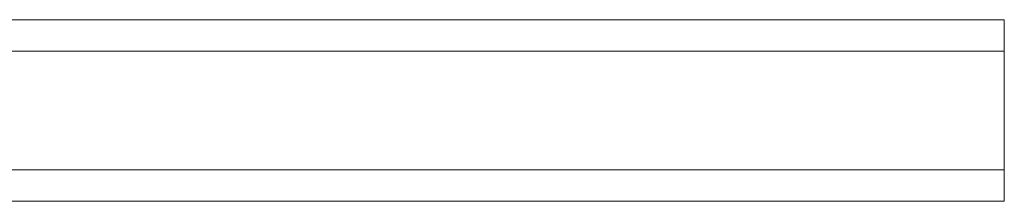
# Model space of a CAD drawing. Header units: millimetres. Extents: x -453 to 1924, y -67 to 428.
# Tile 41 of 88: x 543 to 614, y -46 to -33. Entities that reach past the tile are written whole.
import ezdxf

# ---------------------------------------------------------------- set-up
doc = ezdxf.new("R2010")
doc.units = ezdxf.units.MM

# ---------------------------------------------------------------- blocks, each defined once
blk = doc.blocks.new('Drawing View3')
at = {"color": 7, "linetype": 'Continuous', "lineweight": 18}
for p, q in [((700.11, 33.958), (624, 33.958)), ((700.11, 33.958), (700.11, 31.708)), ((624, 31.708), (700.11, 31.708)), ((700.11, 31.708), (700.11, 23.208)), ((624, 23.208), (700.11, 23.208)), ((700.11, 23.208), (700.11, 20.958)), ((624, 20.958), (700.11, 20.958))]:
    blk.add_line(p, q, dxfattribs=at)

msp = doc.modelspace()

# ---------------------------------------------------------------- block references
at = {"color": 7, "linetype": 'Continuous', "lineweight": 18}
msp.add_blockref('Drawing View3', (-86.291, -66.566), dxfattribs=at)

doc.saveas('drawing.dxf')
